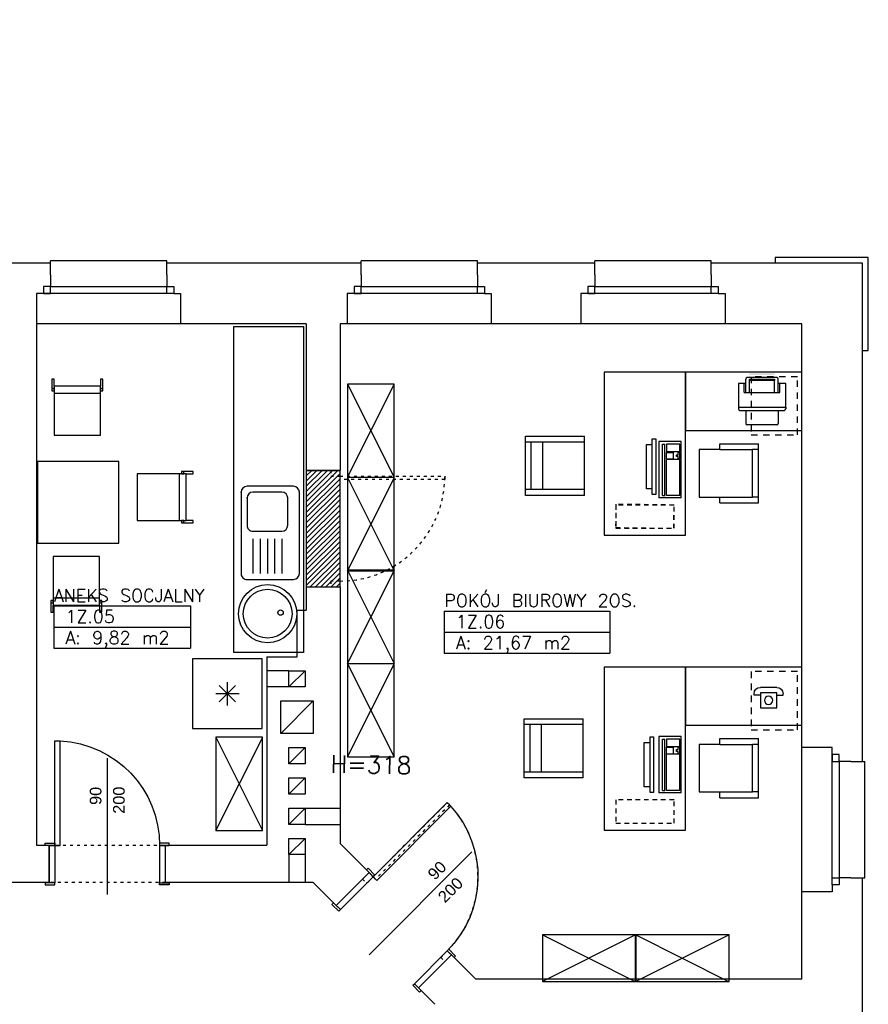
# Model space of a CAD drawing. Header units: inches. Extents: x 18487 to 24863, y 1480 to 5771.
# Tile 47 of 51: x 23102 to 23831, y 2828 to 3674. Entities that reach past the tile are written whole.
import ezdxf
from ezdxf.enums import TextEntityAlignment as Align

# ---------------------------------------------------------------- set-up
doc = ezdxf.new("R2010")
doc.units = ezdxf.units.IN
doc.header["$MEASUREMENT"] = 0
doc.linetypes.add('Przerywana', pattern=[6, 2.5, -3.5])
doc.linetypes.add('Przerywana 2 (2)', pattern=[11, 6, -5])
for name, color, linetype in [('_T elektryczne', 7, 'Continuous'), ('_T meble', 7, 'Continuous'), ('_T sciany', 7, 'Continuous'), ('AA_OPIS_009', 7, 'Continuous'), ('AA_PRZ_SCIANY_030', 7, 'Continuous'), ('AA_STOLARKA DRZW_009', 7, 'Continuous'), ('AA_WIDOK_005', 7, 'Continuous'), ('AA_WIDOK_009', 7, 'Continuous'), ('ArchiCAD', 7, 'Continuous'), ('Window-Door Markers', 7, 'Continuous')]:
    doc.layers.add(name, color=color, linetype=linetype)
doc.styles.add('GENERATED_STYLE_16', font='txt')
doc.styles.add('GENERATED_STYLE_17', font='arial.ttf')
doc.styles.add('GENERATED_STYLE_21', font='romans.shx')
doc.styles.get("Standard").update_dxf_attribs({"font": 'txt', "bigfont": 'BIGFONT.SHX'})

# ---------------------------------------------------------------- blocks, each defined once
blk = doc.blocks.new('POKÓJ BIUROWY 2OS._1Z.06_158', base_point=(23538.01, 3156.7))
at = {"layer": '_T sciany', "color": 160, "linetype": 'Continuous'}
for p, q in [((23466.88, 3165.76), (23466.88, 3129.52)), ((23466.88, 3165.76), (23609.13, 3165.76)), ((23609.13, 3165.76), (23609.13, 3129.52)), ((23466.88, 3147.64), (23609.13, 3147.64)), ((23466.88, 3129.52), (23609.13, 3129.52))]:
    blk.add_line(p, q, dxfattribs=at)
at = {"color": 0}
for tag in ['floor_f', 'ROOM_PERIM', 'ROOM_WALLS_SURF', 'ROOM_DOORS_SURF', 'ROOM_WINDS_SURF', 'ROOM_BASELEV', 'ROOM_HEIGHT', 'ROOM_NET_AREA', 'ROOM_REDUCED_AREA', 'ROOM_CALC_AREA', 'ROOM_VOLUME']:
    blk.add_attdef(tag, text='', height=200, dxfattribs=at).set_placement((23538.01, 3099.55), align=Align.BOTTOM_LEFT)
at = {"layer": '_T sciany', "color": 160}
for tag, p in [('ROOM_NAME', (23466.88, 3180.32)), ('ROOM_NUMBER', (23476.88, 3162.2)), ('ROOM_AREA', (23476.88, 3144.08))]:
    blk.add_attdef(tag, text='', height=11, dxfattribs=at).set_placement(p, align=Align.TOP_LEFT)
blk = doc.blocks.new('ANEKS SOCJALNY_1Z.05_176', base_point=(23190.02, 3161.07))
at = {"layer": '_T sciany', "color": 160, "linetype": 'Continuous'}
for p, q in [((23131.27, 3170.13), (23131.27, 3133.89)), ((23131.27, 3170.13), (23248.77, 3170.13)), ((23248.77, 3170.13), (23248.77, 3133.89)), ((23131.27, 3152.01), (23248.77, 3152.01)), ((23131.27, 3133.89), (23248.77, 3133.89))]:
    blk.add_line(p, q, dxfattribs=at)
at = {"color": 0}
for tag in ['floor_f', 'ROOM_PERIM', 'ROOM_WALLS_SURF', 'ROOM_DOORS_SURF', 'ROOM_WINDS_SURF', 'ROOM_BASELEV', 'ROOM_HEIGHT', 'ROOM_NET_AREA', 'ROOM_REDUCED_AREA', 'ROOM_CALC_AREA', 'ROOM_VOLUME']:
    blk.add_attdef(tag, text='', height=200, dxfattribs=at).set_placement((23190.02, 3103.93), align=Align.BOTTOM_LEFT)
at = {"layer": '_T sciany', "color": 160}
for tag, p in [('ROOM_NAME', (23131.27, 3184.69)), ('ROOM_NUMBER', (23141.27, 3166.57)), ('ROOM_AREA', (23141.27, 3148.45))]:
    blk.add_attdef(tag, text='', height=11, dxfattribs=at).set_placement(p, align=Align.TOP_LEFT)
blk = doc.blocks.new('D1 -Tr 65_401')
at = {"color": 140, "linetype": 'Continuous'}
for p, q in [((45, 90), (40.555, 90)), ((40.555, 0), (40.555, 90)), ((45, 0), (45, 90)), ((-53.255, 0), (-53.255, 1.905)), ((-53.255, 1.905), (-45, 1.905)), ((-53.255, 0), (-53.255, 1.905)), ((-53.255, 1.905), (-45, 1.905)), ((-45, 0), (-53.255, 0)), ((-45, 0), (-53.255, 0)), ((-50, 0), (-45, 0)), ((-50, -32), (-50, 0)), ((-50, 0), (-45, 0)), ((-50, -32), (-50, 0)), ((-45, 1.905), (-45, 0)), ((-45, 1.905), (-45, 0)), ((-45, 0), (-45, -32)), ((-45, 0), (-45, -32)), ((45, 0), (40.555, 0)), ((53.255, 1.905), (45, 1.905)), ((45, 1.905), (45, 0)), ((53.255, 1.905), (45, 1.905)), ((45, 1.905), (45, 0)), ((50, 0), (45, 0)), ((45, 0), (45, -32)), ((45, 0), (53.255, 0)), ((50, 0), (45, 0)), ((45, 0), (45, -32)), ((45, 0), (53.255, 0)), ((50, -32), (50, 0)), ((50, -32), (50, 0)), ((53.255, 0), (53.255, 1.905)), ((53.255, 0), (53.255, 1.905)), ((-45, -32), (-53.255, -32)), ((-53.255, -32), (-53.255, -33.905)), ((-45, -32), (-53.255, -32)), ((-53.255, -32), (-53.255, -33.905)), ((-45, -32), (-50, -32)), ((-45, -32), (-50, -32)), ((-45, -33.905), (-45, -32)), ((-45, -33.905), (-45, -32)), ((45, -32), (50, -32)), ((45, -32), (53.255, -32)), ((45, -33.905), (45, -32)), ((45, -32), (50, -32)), ((45, -32), (53.255, -32)), ((45, -33.905), (45, -32)), ((53.255, -32), (53.255, -33.905)), ((53.255, -32), (53.255, -33.905)), ((-53.255, -33.905), (-45, -33.905)), ((-53.255, -33.905), (-45, -33.905)), ((53.255, -33.905), (45, -33.905)), ((53.255, -33.905), (45, -33.905))]:
    blk.add_line(p, q, dxfattribs=at)
blk.add_arc((45, 0), 90, 92.827477, 180, dxfattribs=at)
blk = doc.blocks.new('Window-Door Marker - 70_4816')
at = {"layer": 'ArchiCAD', "color": 140, "linetype": 'Continuous'}
blk.add_line((0, 75), (0, -42), dxfattribs=at)
blk = doc.blocks.new('WALL_608', base_point=(23127.24, 2932.45))
at = {"layer": '_T sciany', "color": 5, "linetype": 'Continuous'}
for p, q in [((23127.24, 2964.45), (23127.24, 2932.45)), ((23227.24, 2932.45), (23227.24, 2964.45))]:
    blk.add_line(p, q, dxfattribs=at)
at = {"layer": '_T sciany', "xscale": -1}
blk.add_blockref('D1 -Tr 65_401', (23177.24, 2964.45), dxfattribs=at)
at = {"layer": 'Window-Door Markers'}
ref = blk.add_blockref('Window-Door Marker - 70_4816', (23177.24, 2964.45), dxfattribs=at)
ref.add_attrib('AC_WIDO_A_SIZE', '90', dxfattribs={"color": 255, "height": 10, "rotation": 90, "style": 'GENERATED_STYLE_17'}).set_placement((23175.2, 2999.27), align=Align.BOTTOM_LEFT)
ref.add_attrib('AC_WIDO_B_SIZE', '200', dxfattribs={"color": 255, "height": 10, "rotation": 90, "style": 'GENERATED_STYLE_17'}).set_placement((23195.2, 2991.68), align=Align.BOTTOM_LEFT)
blk = doc.blocks.new('WALL_697', base_point=(23348.3, 3286.57))
at = {"layer": '_T sciany'}
h = blk.add_hatch(dxfattribs=at)
h.set_pattern_fill('ANSI31', color=5, style=0, pattern_type=2)
h.set_pattern_definition([(45, (0, 0), (-2.24506403, 2.24506403), [])])
h.paths.add_polyline_path([(23348.3, 3286.57), (23348.3, 3186.57), (23377.3, 3186.57), (23377.3, 3286.57)], flags=0)
at = {"layer": '_T sciany', "color": 5, "linetype": 'Continuous'}
for p, q in [((23348.3, 3286.57), (23348.3, 3186.57)), ((23377.3, 3286.57), (23348.3, 3286.57)), ((23377.3, 3186.57), (23377.3, 3286.57)), ((23348.3, 3186.57), (23377.3, 3186.57))]:
    blk.add_line(p, q, dxfattribs=at)
blk = doc.blocks.new('D1 -Tr 65_383')
at = {"color": 140, "linetype": 'Continuous'}
for p, q in [((45, 90), (40.555, 90)), ((40.555, 0), (40.555, 90)), ((45, 0), (45, 90)), ((-53.255, 0), (-53.255, 1.905)), ((-53.255, 1.905), (-45, 1.905)), ((-53.255, 0), (-53.255, 1.905)), ((-53.255, 1.905), (-45, 1.905)), ((-45, 0), (-53.255, 0)), ((-45, 0), (-53.255, 0)), ((-50, 0), (-45, 0)), ((-50, -40), (-50, 0)), ((-50, 0), (-45, 0)), ((-50, -40), (-50, 0)), ((-45, 1.905), (-45, 0)), ((-45, 1.905), (-45, 0)), ((-45, 0), (-45, -40)), ((-45, 0), (-45, -40)), ((45, 0), (40.555, 0)), ((53.255, 1.905), (45, 1.905)), ((45, 1.905), (45, 0)), ((53.255, 1.905), (45, 1.905)), ((45, 1.905), (45, 0)), ((50, 0), (45, 0)), ((45, 0), (45, -40)), ((45, 0), (53.255, 0)), ((50, 0), (45, 0)), ((45, 0), (45, -40)), ((45, 0), (53.255, 0)), ((50, -40), (50, 0)), ((50, -40), (50, 0)), ((53.255, 0), (53.255, 1.905)), ((53.255, 0), (53.255, 1.905)), ((-45, -40), (-53.255, -40)), ((-53.255, -40), (-53.255, -41.905)), ((-45, -40), (-53.255, -40)), ((-53.255, -40), (-53.255, -41.905)), ((-53.255, -41.905), (-45, -41.905)), ((-53.255, -41.905), (-45, -41.905)), ((-45, -40), (-50, -40)), ((-45, -40), (-50, -40)), ((-45, -41.905), (-45, -40)), ((-45, -41.905), (-45, -40)), ((45, -40), (50, -40)), ((45, -40), (53.255, -40)), ((45, -41.905), (45, -40)), ((45, -40), (50, -40)), ((45, -40), (53.255, -40)), ((45, -41.905), (45, -40)), ((53.255, -41.905), (45, -41.905)), ((53.255, -41.905), (45, -41.905)), ((53.255, -40), (53.255, -41.905)), ((53.255, -40), (53.255, -41.905))]:
    blk.add_line(p, q, dxfattribs=at)
blk.add_arc((45, 0), 90, 92.827477, 180, dxfattribs=at)
blk = doc.blocks.new('Window-Door Marker - 70_4824')
at = {"layer": 'ArchiCAD', "color": 140, "linetype": 'Continuous'}
blk.add_line((0, 75), (0, -50), dxfattribs=at)
blk = doc.blocks.new('WALL_704', base_point=(23374, 2912.88))
at = {"layer": '_T sciany', "color": 5, "linetype": 'Continuous'}
for p, q in [((23402.28, 2941.16), (23374, 2912.88)), ((23444.71, 2842.17), (23472.99, 2870.45))]:
    blk.add_line(p, q, dxfattribs=at)
at = {"layer": '_T sciany', "xscale": -1, "rotation": 314.9999999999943}
blk.add_blockref('D1 -Tr 65_383', (23437.64, 2905.81), dxfattribs=at)
at = {"layer": 'Window-Door Markers'}
ref = blk.add_blockref('Window-Door Marker - 70_4824', (23437.64, 2905.81), dxfattribs=dict(at, rotation=314.9999999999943))
ref.add_attrib('AC_WIDO_A_SIZE', '90', dxfattribs={"color": 255, "height": 10, "rotation": 45, "style": 'GENERATED_STYLE_17'}).set_placement((23460.81, 2931.87), align=Align.BOTTOM_LEFT)
ref.add_attrib('AC_WIDO_B_SIZE', '200', dxfattribs={"color": 255, "height": 10, "rotation": 45, "style": 'GENERATED_STYLE_17'}).set_placement((23469.59, 2912.36), align=Align.BOTTOM_LEFT)
blk = doc.blocks.new('Chair 1 65_3896')
at = {"layer": '_T meble', "color": 0, "linetype": 'Continuous'}
for p, q in [((0, 47.96), (0, 38)), ((2, 47.96), (0, 47.96)), ((2, 42), (2, 47.96)), ((42, 47.96), (42, 42)), ((44, 47.96), (42, 47.96)), ((44, 38), (44, 47.96)), ((2, 40), (0, 40)), ((0, 38), (2, 38)), ((2, 42), (2, 0)), ((42, 42), (2, 42)), ((2, 38), (2, 40)), ((2, 36), (42, 36)), ((42, 0), (42, 42)), ((44, 40), (42, 40)), ((42, 40), (42, 38)), ((42, 38), (44, 38)), ((2, 0), (42, 0))]:
    blk.add_line(p, q, dxfattribs=at)
blk = doc.blocks.new('PLN_Szafa lekarska Cl')
at = {"layer": '_T meble', "color": 0, "linetype": 'ByBlock'}
for p, q in [((0, 0), (51, 0)), ((0, -55), (0, 0)), ((0, 0), (51, -55)), ((51, 0), (0.29, -55)), ((51, 0), (51, -55)), ((51, -55), (0, -55))]:
    blk.add_line(p, q, dxfattribs=at)
blk = doc.blocks.new('Table 120x80 65_3927')
at = {"layer": '_T meble', "color": 0, "linetype": 'Continuous'}
for p, q in [((-140, -60), (-140, 0)), ((-140, 0), (140, 0)), ((140, 0), (140, -60)), ((140, -60), (-140, -60))]:
    blk.add_line(p, q, dxfattribs=at)
blk = doc.blocks.new('PLN_Dn@stolik op narz35x65')
at = {"layer": '_T meble', "color": 0, "linetype": 'ByBlock'}
for p, q in [((-17.77, 17.27), (47.23, 17.27)), ((-17.77, -17.73), (-17.77, 17.27)), ((47.23, 17.27), (47.23, -17.73)), ((47.23, -17.73), (-17.77, -17.73))]:
    blk.add_line(p, q, dxfattribs=at)
blk = doc.blocks.new('PLR_Monitor 19_')
at = {"layer": '_T elektryczne', "color": 0, "linetype": 'ByBlock'}
for p, q in [((-19.05, 17.78), (-19.05, 48.26)), ((-19.05, 48.26), (19.05, 48.26)), ((19.05, 48.26), (19.05, 17.78)), ((-24.13, 0), (-24.13, 17.78)), ((-24.13, 17.78), (24.13, 17.78)), ((24.13, 17.78), (24.13, 0)), ((24.13, 0), (-24.13, 0))]:
    blk.add_line(p, q, dxfattribs=at)
blk = doc.blocks.new('Sink 1Bowl-DrainB 65_3973')
at = {"layer": '_T meble', "color": 0, "linetype": 'Continuous'}
for p, q in [((0, 45), (0, 5)), ((75, 50), (5, 50)), ((80, 5), (80, 45)), ((5, 35), (5, 10)), ((33.5, 40), (10, 40)), ((38.5, 10), (38.5, 35)), ((45, 35), (75, 35)), ((45, 28.75), (75, 28.75)), ((45, 22.5), (75, 22.5)), ((45, 16.25), (75, 16.25)), ((45, 10), (75, 10)), ((5, 0), (75, 0)), ((10, 5), (33.5, 5))]:
    blk.add_line(p, q, dxfattribs=at)
for centre, start, end in [((5, 45), 90, 180), ((75, 45), 0, 90), ((10, 35), 90, 180), ((33.5, 35), 0, 90), ((10, 10), 180, 270), ((33.5, 10), 270, 0), ((5, 5), 180, 270), ((75, 5), 270, 0)]:
    blk.add_arc(centre, 5, start, end, dxfattribs=at)
for p in [(5, 0), (10, 5)]:
    blk.add_point(p, dxfattribs=at)
blk = doc.blocks.new('Table 120x80 65_4056')
at = {"layer": '_T meble', "color": 0, "linetype": 'Continuous'}
for p, q in [((-35, -70), (-35, 0)), ((-35, 0), (35, 0)), ((35, 0), (35, -70)), ((35, -70), (-35, -70))]:
    blk.add_line(p, q, dxfattribs=at)
blk = doc.blocks.new('Fridge 65_4076')
at = {"layer": '_T meble', "color": 0, "linetype": 'Continuous'}
for p, q in [((60, 60), (0, 60)), ((0, 60), (0, 0)), ((60, 0), (60, 60)), ((22.9289, 22.9289), (37.0711, 37.0711)), ((22.9289, 37.0711), (37.0711, 22.9289)), ((30, 20), (30, 40)), ((20, 30), (40, 30)), ((0, 0), (60, 0))]:
    blk.add_line(p, q, dxfattribs=at)
blk = doc.blocks.new('Office Chair 2 65_3982')
at = {"layer": '_T meble', "color": 0, "linetype": 'Continuous'}
for p, q in [((20.4, 25.4), (-20.4, 25.4)), ((-20.4, 25.4), (-20.4, 7.6)), ((20.4, 7.6), (20.4, 25.4)), ((-25.4, 7.6), (-25.4, -25.4)), ((-25.4, 7.6), (-20.4, 7.6)), ((-20.4, 7.6), (-20.4, -20.4)), ((20.4, 7.6), (20.4, -20.4)), ((20.4, 7.6), (25.4, 7.6)), ((25.4, 7.6), (25.4, -25.4)), ((-20.4, -20.4), (20.4, -20.4)), ((-20.4, -25.4), (-20.4, -20.4)), ((20.4, -25.4), (20.4, -20.4)), ((-25.4, -25.4), (-20.4, -25.4)), ((-20.4, -25.4), (20.4, -25.4)), ((20.4, -25.4), (25.4, -25.4))]:
    blk.add_line(p, q, dxfattribs=at)
blk = doc.blocks.new('PSR_Keyboard')
at = {"layer": '_T elektryczne', "color": 0, "linetype": 'Continuous'}
for p, q in [((0, 0), (0, 19.05)), ((48.26, 19.05), (0, 19.05)), ((48.26, 0), (48.26, 19.05)), ((2, 16.03), (2, 14.16)), ((2, 16.03), (46, 16.03)), ((2, 14.16), (46, 14.16)), ((2, 1), (2, 12.47)), ((2, 12.47), (33, 12.47)), ((33, 1), (33, 12.47)), ((33.5, 12.47), (39, 12.47)), ((33.5, 12.47), (33.5, 7)), ((39, 12.47), (39, 7)), ((46, 12.47), (39.5, 12.47)), ((39.5, 1), (39.5, 12.47)), ((46, 16.03), (46, 14.16)), ((46, 1), (46, 12.47)), ((0, 0), (48.26, 0)), ((2, 1), (33, 1)), ((39, 7), (33.5, 7)), ((33.5, 1), (33.5, 2.5)), ((33.5, 2.5), (35.5, 2.5)), ((33.5, 1), (39, 1)), ((35.5, 2.5), (35.5, 4)), ((35.5, 4), (37, 4)), ((37, 4), (37, 2.5)), ((37, 2.5), (39, 2.5)), ((39, 1), (39, 2.5)), ((39.5, 1), (46, 1))]:
    blk.add_line(p, q, dxfattribs=at)
blk = doc.blocks.new('Chair Arm 65_3883')
at = {"layer": '_T meble', "color": 0, "linetype": 'Continuous'}
for p, q in [((0, 50.8), (50.8, 50.8)), ((0, 50.8), (0, 0)), ((5, 50.8), (5, 0)), ((45.8, 50.8), (45.8, 0)), ((50.8, 0), (50.8, 50.8)), ((5, 15), (45.8, 15)), ((0, 0), (50.8, 0)), ((5, 5), (45.8, 5))]:
    blk.add_line(p, q, dxfattribs=at)
blk = doc.blocks.new('PSN_Dn@stolik op narz35x65')
at = {"layer": '_T meble', "color": 0, "linetype": 'Continuous'}
for p, q in [((-17.77, 17.27), (47.23, 17.27)), ((-17.77, -17.73), (-17.77, 17.27)), ((47.23, 17.27), (47.23, -17.73)), ((47.23, -17.73), (-17.77, -17.73))]:
    blk.add_line(p, q, dxfattribs=at)
blk = doc.blocks.new('Table 120x80 65_4022')
at = {"layer": '_T meble', "color": 0, "linetype": 'Continuous'}
for p, q in [((-50, -50), (-50, 0)), ((-50, 0), (50, 0)), ((50, 0), (50, -50)), ((50, -50), (-50, -50))]:
    blk.add_line(p, q, dxfattribs=at)
blk = doc.blocks.new('PLN_$@ telefon')
at = {"layer": '_T elektryczne', "color": 0, "linetype": 'ByBlock'}
for p, q in [((0, 17.5), (14, 17.5)), ((-5.5, 10.73), (-5.5, 12)), ((0, 10.73), (-5.5, 10.73)), ((0, 12.8), (14, 12.8)), ((0, 0), (0, 12.8)), ((14, 12.8), (14, 0)), ((14, 10.73), (19.5, 10.73)), ((19.5, 10.73), (19.5, 12)), ((14, 0), (0, 0))]:
    blk.add_line(p, q, dxfattribs=at)
blk.add_circle((7, 6.4), 3.59, dxfattribs=at)
for centre, start, end in [((0, 12), 90, 180), ((14, 12), 0, 90)]:
    blk.add_arc(centre, 5.5, start, end, dxfattribs=at)

msp = doc.modelspace()

# ---------------------------------------------------------------- hatches: boundary and pattern name
at = {"layer": '_T elektryczne'}
msp.add_hatch(color=30, dxfattribs=at).paths.add_polyline_path([(23729.17, 3369.99), (23750.76, 3369.99), (23750.76, 3368.72), (23729.17, 3368.72)], flags=0)

# ---------------------------------------------------------------- linework, layer by layer
at = {"layer": '_T elektryczne', "color": 30, "linetype": 'Continuous'}
for p, q in [((23752.66, 3366.26), (23727.26, 3366.26)), ((23725.99, 3361.18), (23719.64, 3361.18)), ((23719.64, 3361.18), (23719.64, 3340.86)), ((23724.72, 3353.56), (23724.72, 3361.18)), ((23725.99, 3353.56), (23725.99, 3364.99)), ((23729.17, 3363.72), (23729.17, 3364.99)), ((23729.17, 3364.99), (23750.76, 3364.99)), ((23729.17, 3353.56), (23729.17, 3363.72)), ((23750.76, 3363.72), (23729.17, 3363.72)), ((23750.76, 3364.99), (23750.76, 3363.72)), ((23750.76, 3353.56), (23750.76, 3363.72)), ((23753.93, 3353.56), (23753.93, 3364.99)), ((23760.28, 3361.18), (23753.93, 3361.18)), ((23755.2, 3353.56), (23755.2, 3361.18)), ((23760.28, 3340.86), (23760.28, 3361.18)), ((23724.72, 3353.56), (23755.2, 3353.56)), ((23719.64, 3340.86), (23719.64, 3339.41)), ((23719.64, 3340.86), (23760.28, 3340.86)), ((23760.28, 3340.86), (23760.28, 3339.41)), ((23720.73, 3338.15), (23759.19, 3338.15)), ((23725.99, 3337.93), (23725.99, 3326.89)), ((23753.93, 3337.93), (23753.93, 3326.89)), ((23752.66, 3325.62), (23727.26, 3325.62))]:
    msp.add_line(p, q, dxfattribs=at)
for centre, start, end in [((23727.26, 3364.99), 450, 540), ((23752.66, 3364.99), 360, 450), ((23720.91, 3339.41), 540, 621.78679), ((23759.01, 3339.41), 638.21321, 360), ((23727.26, 3326.89), 540, 630), ((23752.66, 3326.89), 630, 360)]:
    msp.add_arc(centre, 1.27, start, end, dxfattribs=at)
at = {"layer": '_T sciany', "color": 161, "linetype": 'Continuous'}
for centre, radius in [((23315.06, 3163.51), 25), ((23315.06, 3163.51), 21), ((23326.14, 3164.45), 2.32)]:
    msp.add_circle(centre, radius, dxfattribs=at)
at = {"layer": 'AA_PRZ_SCIANY_030', "color": 252, "linetype": 'Continuous'}
for p, q in [((23128.3, 3464.57), (23050.3, 3464.57)), ((23128.3, 3454.57), (23128.3, 3464.57)), ((23228.3, 3454.57), (23228.3, 3464.57)), ((23395.3, 3464.57), (23228.3, 3464.57)), ((23395.3, 3454.57), (23395.3, 3464.57)), ((23495.3, 3454.57), (23495.3, 3464.57)), ((23596.3, 3464.57), (23495.3, 3464.57)), ((23596.3, 3454.57), (23596.3, 3464.57)), ((23696.3, 3454.57), (23696.3, 3464.57)), ((23826.3, 3464.57), (23696.3, 3464.57)), ((23826.3, 3036.57), (23826.3, 3464.57)), ((23128.3, 3454.57), (23128.3, 3454.57)), ((23128.3, 3454.57), (23128.3, 3444.57)), ((23228.3, 3454.57), (23228.3, 3454.57)), ((23228.3, 3454.57), (23228.3, 3444.57)), ((23395.3, 3454.57), (23395.3, 3454.57)), ((23395.3, 3454.57), (23395.3, 3444.57)), ((23495.3, 3454.57), (23495.3, 3454.57)), ((23495.3, 3454.57), (23495.3, 3444.57)), ((23596.3, 3454.57), (23596.3, 3454.57)), ((23596.3, 3454.57), (23596.3, 3444.57)), ((23696.3, 3454.57), (23696.3, 3454.57)), ((23696.3, 3454.57), (23696.3, 3444.57)), ((23128.3, 3444.57), (23122.3, 3444.57)), ((23122.3, 3444.57), (23122.3, 3438.57)), ((23228.3, 3444.57), (23234.3, 3444.57)), ((23234.3, 3444.57), (23234.3, 3438.57)), ((23395.3, 3444.57), (23389.3, 3444.57)), ((23389.3, 3444.57), (23389.3, 3438.57)), ((23495.3, 3444.57), (23501.3, 3444.57)), ((23501.3, 3444.57), (23501.3, 3438.57)), ((23596.3, 3444.57), (23590.3, 3444.57)), ((23590.3, 3444.57), (23590.3, 3438.57)), ((23696.3, 3444.57), (23702.3, 3444.57)), ((23702.3, 3444.57), (23702.3, 3438.57)), ((23122.3, 3438.57), (23116.3, 3438.57)), ((23116.3, 3438.57), (23116.3, 3412.57)), ((23234.3, 3438.57), (23240.3, 3438.57)), ((23240.3, 3438.57), (23240.3, 3412.57)), ((23389.3, 3438.57), (23383.3, 3438.57)), ((23383.3, 3438.57), (23383.3, 3412.57)), ((23501.3, 3438.57), (23507.3, 3438.57)), ((23507.3, 3438.57), (23507.3, 3412.57)), ((23590.3, 3438.57), (23584.3, 3438.57)), ((23584.3, 3438.57), (23584.3, 3412.57)), ((23702.3, 3438.57), (23708.3, 3438.57)), ((23708.3, 3438.57), (23708.3, 3412.57)), ((23116.3, 3412.57), (23116.3, 2964.57)), ((23348.3, 3412.57), (23240.3, 3412.57)), ((23348.3, 3412.57), (23348.3, 3286.57)), ((23377.3, 3412.57), (23377.3, 3286.57)), ((23383.3, 3412.57), (23377.3, 3412.57)), ((23584.3, 3412.57), (23507.3, 3412.57)), ((23774.3, 3412.57), (23708.3, 3412.57)), ((23774.3, 3048.57), (23774.3, 3412.57)), ((23348.3, 3286.57), (23377.3, 3286.57)), ((23348.3, 3186.57), (23348.3, 3166.57)), ((23348.3, 3186.57), (23377.3, 3186.57)), ((23377.3, 3186.57), (23377.3, 2966.14)), ((23340.3, 3126.57), (23340.3, 3166.57)), ((23340.3, 3166.57), (23348.3, 3166.57)), ((23314.3, 3126.57), (23314.3, 2964.57)), ((23314.3, 3126.57), (23340.3, 3126.57)), ((23333.3, 3114.57), (23314.3, 3114.57)), ((23333.3, 3100.57), (23314.3, 3100.57)), ((23800.3, 3048.57), (23774.3, 3048.57)), ((23800.3, 3042.57), (23800.3, 3048.57)), ((23806.3, 3042.57), (23800.3, 3042.57)), ((23806.3, 3036.57), (23806.3, 3042.57)), ((23816.3, 3036.57), (23806.3, 3036.57)), ((23816.3, 3036.57), (23816.3, 3036.57)), ((23816.3, 3036.57), (23826.3, 3036.57)), ((23347.3, 2996.57), (23377.3, 2996.57)), ((23347.3, 2982.57), (23377.3, 2982.57)), ((23116.3, 2964.57), (23127.24, 2964.57)), ((23227.24, 2964.57), (23314.3, 2964.57)), ((23377.3, 2966.14), (23402.28, 2941.16)), ((23333.3, 2956.57), (23333.3, 2932.57)), ((23347.3, 2956.57), (23347.3, 2932.57)), ((23374, 2912.88), (23402.28, 2941.16)), ((23816.3, 2936.57), (23806.3, 2936.57)), ((23806.3, 2936.57), (23806.3, 2930.57)), ((23816.3, 2936.57), (23816.3, 2936.57)), ((23816.3, 2936.57), (23826.3, 2936.57)), ((23826.3, 2724.57), (23826.3, 2936.57)), ((23127.24, 2932.57), (23074.3, 2932.57)), ((23354.3, 2932.57), (23227.24, 2932.57)), ((23354.3, 2932.57), (23374, 2912.88)), ((23806.3, 2930.57), (23800.3, 2930.57)), ((23800.3, 2930.57), (23800.3, 2924.57)), ((23800.3, 2924.57), (23774.3, 2924.57)), ((23774.3, 2849.57), (23774.3, 2924.57)), ((23444.71, 2842.17), (23472.99, 2870.45)), ((23472.99, 2870.45), (23493.87, 2849.57)), ((23444.71, 2842.17), (23458.85, 2828.02)), ((23774.3, 2849.57), (23493.87, 2849.57))]:
    msp.add_line(p, q, dxfattribs=at)
at = {"layer": 'AA_PRZ_SCIANY_030', "color": 252, "linetype": 'Przerywana'}
for p, q in [((23127.24, 2964.57), (23227.24, 2964.57)), ((23227.24, 2932.57), (23127.24, 2932.57))]:
    msp.add_line(p, q, dxfattribs=at)
at = {"layer": 'AA_PRZ_SCIANY_030', "color": 150, "linetype": 'Continuous'}
msp.add_arc((23150.3, 3673.69), 100, 90, 180, dxfattribs=at)
at = {"layer": 'AA_STOLARKA DRZW_009', "color": 252, "linetype": 'Continuous'}
for p, q in [((23128.3, 3444.57), (23122.3, 3444.57)), ((23122.3, 3444.57), (23122.3, 3438.57)), ((23128.3, 3444.57), (23228.3, 3444.57)), ((23128.3, 3438.57), (23128.3, 3444.57)), ((23228.3, 3444.57), (23234.3, 3444.57)), ((23228.3, 3438.57), (23228.3, 3444.57)), ((23234.3, 3444.57), (23234.3, 3438.57)), ((23395.3, 3444.57), (23389.3, 3444.57)), ((23389.3, 3444.57), (23389.3, 3438.57)), ((23395.3, 3444.57), (23495.3, 3444.57)), ((23395.3, 3438.57), (23395.3, 3444.57)), ((23495.3, 3444.57), (23501.3, 3444.57)), ((23495.3, 3438.57), (23495.3, 3444.57)), ((23501.3, 3444.57), (23501.3, 3438.57)), ((23596.3, 3444.57), (23590.3, 3444.57)), ((23590.3, 3444.57), (23590.3, 3438.57)), ((23596.3, 3444.57), (23696.3, 3444.57)), ((23596.3, 3438.57), (23596.3, 3444.57)), ((23696.3, 3444.57), (23702.3, 3444.57)), ((23696.3, 3438.57), (23696.3, 3444.57)), ((23702.3, 3444.57), (23702.3, 3438.57)), ((23234.3, 3438.57), (23122.3, 3438.57)), ((23122.3, 3438.57), (23128.3, 3438.57)), ((23234.3, 3438.57), (23228.3, 3438.57)), ((23501.3, 3438.57), (23389.3, 3438.57)), ((23389.3, 3438.57), (23395.3, 3438.57)), ((23501.3, 3438.57), (23495.3, 3438.57)), ((23702.3, 3438.57), (23590.3, 3438.57)), ((23590.3, 3438.57), (23596.3, 3438.57)), ((23702.3, 3438.57), (23696.3, 3438.57)), ((23800.3, 2930.57), (23800.3, 3042.57)), ((23806.3, 3042.57), (23800.3, 3042.57)), ((23800.3, 3042.57), (23800.3, 3036.57)), ((23800.3, 3036.57), (23806.3, 3036.57)), ((23806.3, 3036.57), (23806.3, 3042.57)), ((23806.3, 3036.57), (23806.3, 2936.57)), ((23800.3, 2930.57), (23800.3, 2936.57)), ((23800.3, 2936.57), (23806.3, 2936.57)), ((23806.3, 2936.57), (23806.3, 2930.57)), ((23806.3, 2930.57), (23800.3, 2930.57))]:
    msp.add_line(p, q, dxfattribs=at)
at = {"layer": 'AA_STOLARKA DRZW_009', "color": 252, "linetype": 'Przerywana'}
for p, q in [((23377.3, 3286.57), (23369.3, 3286.57)), ((23369.3, 3286.57), (23369.3, 3281.57)), ((23369.3, 3281.57), (23377.3, 3281.57)), ((23377.3, 3281.57), (23377.3, 3286.57)), ((23377.3, 3278.72), (23377.3, 3281.57)), ((23377.3, 3281.57), (23467.3, 3281.57)), ((23467.3, 3281.57), (23467.3, 3278.72)), ((23467.3, 3278.72), (23377.3, 3278.72)), ((23377.3, 3191.57), (23369.3, 3191.57)), ((23369.3, 3191.57), (23369.3, 3186.57)), ((23377.3, 3186.57), (23377.3, 3191.57)), ((23369.3, 3186.57), (23377.3, 3186.57)), ((23405.82, 2937.63), (23469.46, 3001.27)), ((23471.47, 2999.25), (23407.83, 2935.61)), ((23469.46, 3001.27), (23471.47, 2999.25)), ((23402.28, 2941.16), (23396.62, 2935.5)), ((23396.62, 2935.5), (23400.16, 2931.97)), ((23400.16, 2931.97), (23405.82, 2937.63)), ((23405.82, 2937.63), (23402.28, 2941.16)), ((23407.83, 2935.61), (23405.82, 2937.63)), ((23469.46, 2873.99), (23463.8, 2868.33)), ((23463.8, 2868.33), (23467.33, 2864.79)), ((23467.33, 2864.79), (23472.99, 2870.45)), ((23472.99, 2870.45), (23469.46, 2873.99))]:
    msp.add_line(p, q, dxfattribs=at)
at = {"layer": 'AA_STOLARKA DRZW_009', "color": 2, "linetype": 'Przerywana'}
for centre, start, end in [((23377.3, 3281.57), 270.00002, 359.99999), ((23405.82, 2937.63), 315.00005, 45.00001)]:
    msp.add_arc(centre, 90, start, end, dxfattribs=at)
at = {"layer": 'AA_WIDOK_005', "color": 252, "linetype": 'Continuous'}
for p, q in [((23347.3, 3114.57), (23333.3, 3100.57)), ((23333.3, 3114.57), (23347.3, 3114.57)), ((23333.3, 3100.57), (23333.3, 3114.57)), ((23347.3, 3114.57), (23347.3, 3100.57)), ((23347.3, 3100.57), (23333.3, 3100.57)), ((23354.3, 3088.57), (23326.3, 3060.57)), ((23326.3, 3088.57), (23354.3, 3088.57)), ((23326.3, 3060.57), (23326.3, 3088.57)), ((23354.3, 3088.57), (23354.3, 3060.57)), ((23354.3, 3060.57), (23326.3, 3060.57)), ((23347.3, 3048.57), (23333.3, 3034.57)), ((23333.3, 3048.57), (23347.3, 3048.57)), ((23333.3, 3034.57), (23333.3, 3048.57)), ((23347.3, 3048.57), (23347.3, 3034.57)), ((23347.3, 3034.57), (23333.3, 3034.57)), ((23347.3, 3022.57), (23333.3, 3008.57)), ((23333.3, 3022.57), (23347.3, 3022.57)), ((23333.3, 3008.57), (23333.3, 3022.57)), ((23347.3, 3022.57), (23347.3, 3008.57)), ((23347.3, 3008.57), (23333.3, 3008.57)), ((23347.3, 2996.57), (23333.3, 2982.57)), ((23333.3, 2996.57), (23347.3, 2996.57)), ((23333.3, 2982.57), (23333.3, 2996.57)), ((23347.3, 2996.57), (23347.3, 2982.57)), ((23347.3, 2982.57), (23333.3, 2982.57)), ((23347.3, 2970.57), (23333.3, 2956.57)), ((23333.3, 2970.57), (23347.3, 2970.57)), ((23333.3, 2956.57), (23333.3, 2970.57)), ((23347.3, 2970.57), (23347.3, 2956.57)), ((23347.3, 2956.57), (23333.3, 2956.57))]:
    msp.add_line(p, q, dxfattribs=at)
at = {"layer": 'AA_WIDOK_009', "color": 252, "linetype": 'Continuous'}
for p, q in [((23831.3, 3469.57), (23751.3, 3469.57)), ((23751.3, 3469.57), (23751.3, 3464.57)), ((23831.3, 3464.57), (23831.3, 3469.57)), ((23128.3, 3464.57), (23128.3, 3466.57)), ((23228.3, 3466.57), (23128.3, 3466.57)), ((23228.3, 3464.57), (23228.3, 3466.57)), ((23395.3, 3464.57), (23395.3, 3466.57)), ((23495.3, 3466.57), (23395.3, 3466.57)), ((23495.3, 3464.57), (23495.3, 3466.57)), ((23596.3, 3464.57), (23596.3, 3466.57)), ((23696.3, 3466.57), (23596.3, 3466.57)), ((23696.3, 3464.57), (23696.3, 3466.57)), ((23831.3, 3389.57), (23831.3, 3464.57)), ((23240.3, 3412.57), (23116.3, 3412.57)), ((23507.3, 3412.57), (23383.3, 3412.57)), ((23708.3, 3412.57), (23584.3, 3412.57)), ((23826.3, 3389.57), (23831.3, 3389.57)), ((23774.3, 2924.57), (23774.3, 3048.57)), ((23826.3, 3036.57), (23828.3, 3036.57)), ((23828.3, 2936.57), (23828.3, 3036.57)), ((23826.3, 2936.57), (23828.3, 2936.57))]:
    msp.add_line(p, q, dxfattribs=at)

# ---------------------------------------------------------------- block references
at = {"layer": '_T elektryczne', "color": 30, "linetype": 'Continuous', "xscale": 0.9946125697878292, "yscale": 0.1657687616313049, "rotation": 90}
for p in [(23648.61, 3289.79), (23646.64, 3033.83)]:
    msp.add_blockref('PLR_Monitor 19_', p, dxfattribs=at)
at = {"layer": '_T elektryczne', "color": 30, "rotation": 90}
for p in [(23670.45, 3263.04), (23670.45, 3009.79), (23670.45, 3009.79)]:
    msp.add_blockref('PSR_Keyboard', p, dxfattribs=at)
at = {"layer": '_T elektryczne', "color": 30, "linetype": 'Continuous', "xscale": -1, "rotation": 359.999}
msp.add_blockref('PLN_$@ telefon', (23752.58, 3082.71), dxfattribs=at)
at = {"layer": '_T meble', "color": 162}
for name, p, rotation in [('Table 120x80 65_3927', (23345.91, 3270.14), 270), ('Office Chair 2 65_3982', (23711.42, 3284.11), 90), ('Chair 1 65_3896', (23203.04, 3285.56), 270), ('Chair 1 65_3896', (23172.65, 3212.76), 180), ('Office Chair 2 65_3982', (23711.42, 3030.86), 90), ('Office Chair 2 65_3982', (23711.42, 3030.86), 90)]:
    msp.add_blockref(name, p, dxfattribs=dict(at, rotation=rotation))
at = {"layer": '_T meble', "color": 162, "xscale": -2.153846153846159, "yscale": 1.99999999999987, "rotation": 90}
for p in [(23638.84, 3332.69), (23638.84, 3079.44), (23638.84, 3079.44)]:
    msp.add_blockref('PSN_Dn@stolik op narz35x65', p, dxfattribs=at)
at = {"layer": '_T meble', "color": 162, "xscale": -1}
for name, p, rotation in [('Table 120x80 65_4022', (23724.3, 3320.96), 180), ('Chair Arm 65_3883', (23536.67, 3265.08), 270), ('Table 120x80 65_4056', (23117.13, 3259.2), 90), ('Table 120x80 65_4022', (23724.3, 3067.71), 180), ('Table 120x80 65_4022', (23724.3, 3067.71), 180), ('Chair Arm 65_3883', (23535.56, 3022.44), 270)]:
    msp.add_blockref(name, p, dxfattribs=dict(at, rotation=rotation))
at = {"layer": '_T meble', "color": 162, "linetype": 'Przerywana 2 (2)', "yscale": 1.428571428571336}
for p, xscale, rotation in [((23759.58, 3342.34), -0.6153846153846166, 359.999), ((23638.99, 3251.72), -0.3076923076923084, 89.21609823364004), ((23639.06, 3251.37), -0.3076923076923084, 90), ((23759.58, 3089.09), -0.6153846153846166, 359.999), ((23639.06, 2998.13), -0.3076923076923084, 90)]:
    msp.add_blockref('PLN_Dn@stolik op narz35x65', p, dxfattribs=dict(at, xscale=xscale, rotation=rotation))
at = {"layer": '_T meble', "color": 162}
msp.add_blockref('Chair 1 65_3896', (23129.45, 3316.97), dxfattribs=at)
msp.add_blockref('Chair 1 65_3896', (23129.45, 3316.97), dxfattribs=at)
msp.add_blockref('Chair 1 65_3896', (23129.45, 3316.97), dxfattribs=at)
msp.add_blockref('Chair 1 65_3896', (23129.45, 3316.97), dxfattribs=at)
msp.add_blockref('Chair 1 65_3896', (23129.45, 3316.97), dxfattribs=at)
at = {"layer": '_T meble', "color": 162, "linetype": 'Continuous', "xscale": -1.568627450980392, "yscale": 0.7272727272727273, "rotation": 90}
for p in [(23383.81, 3360.71), (23383.81, 3280.43), (23383.81, 3200.83), (23383.81, 3120.55), (23270.63, 3057.36)]:
    msp.add_blockref('PLN_Szafa lekarska Cl', p, dxfattribs=at)
at = {"layer": '_T meble', "color": 161, "rotation": 270}
msp.add_blockref('Sink 1Bowl-DrainB 65_3973', (23292.32, 3272.93), dxfattribs=at)
at = {"layer": '_T meble', "color": 30, "rotation": 90}
msp.add_blockref('Fridge 65_4076', (23310.47, 3064.78), dxfattribs=at)
at = {"layer": '_T meble', "color": 162, "linetype": 'Continuous', "xscale": -1.568627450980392, "yscale": 0.7272727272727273}
for p in [(23631.31, 2887.66), (23711.6, 2887.66)]:
    msp.add_blockref('PLN_Szafa lekarska Cl', p, dxfattribs=at)
at = {"layer": '_T sciany', "color": 5}
for name, p in [('WALL_697', (23348.3, 3286.57)), ('WALL_608', (23127.24, 2932.45)), ('WALL_704', (23374, 2912.88))]:
    msp.add_blockref(name, p, dxfattribs=at)
at = {"layer": '_T sciany', "color": 254, "linetype": 'Continuous'}
ref = msp.add_blockref('ANEKS SOCJALNY_1Z.05_176', (23190.02, 3161.07), dxfattribs=at)
ref.add_attrib('ROOM_NAME', 'ANEKS SOCJALNY', dxfattribs={"color": 160, "linetype": 'Continuous', "height": 11}).set_placement((23131.27, 3184.69), align=Align.TOP_LEFT)
ref.add_attrib('ROOM_NUMBER', '1Z.05', dxfattribs={"color": 160, "linetype": 'Continuous', "height": 11}).set_placement((23141.27, 3166.57), align=Align.TOP_LEFT)
ref.add_attrib('ROOM_AREA', 'A: 9,82 m2', dxfattribs={"color": 160, "linetype": 'Continuous', "height": 11}).set_placement((23141.27, 3148.45), align=Align.TOP_LEFT)
ref = msp.add_blockref('POKÓJ BIUROWY 2OS._1Z.06_158', (23538.01, 3156.7), dxfattribs=at)
ref.add_attrib('ROOM_NAME', 'POKÓJ BIUROWY 2OS.', dxfattribs={"color": 160, "linetype": 'Continuous', "height": 11}).set_placement((23466.88, 3180.32), align=Align.TOP_LEFT)
ref.add_attrib('ROOM_NUMBER', '1Z.06', dxfattribs={"color": 160, "linetype": 'Continuous', "height": 11}).set_placement((23476.88, 3162.2), align=Align.TOP_LEFT)
ref.add_attrib('ROOM_AREA', 'A: 21,67 m2', dxfattribs={"color": 160, "linetype": 'Continuous', "height": 11}).set_placement((23476.88, 3144.08), align=Align.TOP_LEFT)

# ---------------------------------------------------------------- texts
at = {"layer": 'AA_OPIS_009', "color": 2, "insert": (23369.42, 3041.99), "char_height": 15, "width": 397.6363, "attachment_point": 1, "rotation": 358.97697, "style": 'GENERATED_STYLE_21'}
msp.add_mtext('\\A1;{\\Fromans.shx|c0;H=318}', dxfattribs=at)

doc.saveas('drawing.dxf')
